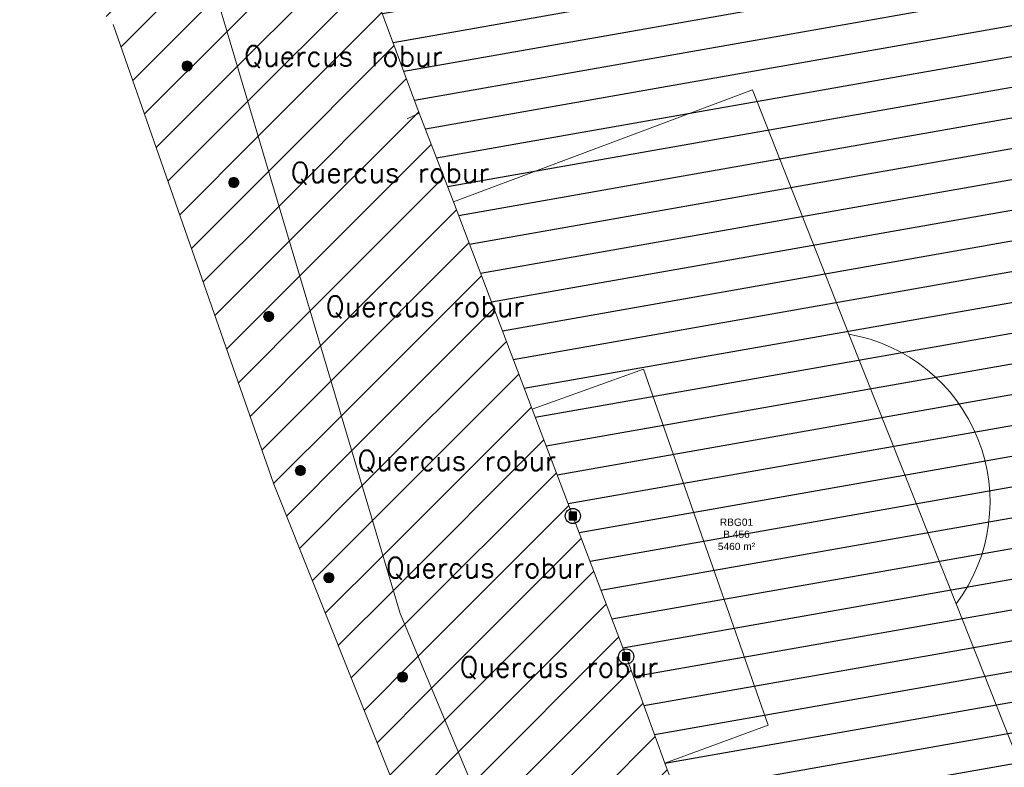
# Model space of a CAD drawing. Header units: metres. Extents: x 102852 to 107197, y 385458 to 392889.
# Tile 33 of 50: x 106669 to 106718, y 392725 to 392762. Entities that reach past the tile are written whole.
import ezdxf
from ezdxf.enums import TextEntityAlignment as Align

# ---------------------------------------------------------------- set-up
doc = ezdxf.new("R2010")
doc.units = ezdxf.units.M
for name, color, linetype, lineweight in [('0-BEPLANTING', 14, 'Continuous', 30), ('0-GRAS OM SPORTVELDEN', 2, 'Continuous', 30), ('0-GRAS SPORTVELDEN', 3, 'Continuous', 30), ('B-WE-GR-STRUIK-G', 90, 'Continuous', 13), ('B-WE-IE-MEUBILAIR_WEGMEUBILAIR-S', 7, 'Continuous', 30), ('B-WE-KG-GRENS-T18', 10, 'Continuous', 13), ('B-WE-VW-MARKERING_LANGS_STREEP_DOORGETROKKEN-G', 7, 'Continuous', 13), ('Bomen', 84, 'Continuous', 0), ('Boomsoort', 10, 'Continuous', 0), ('N-WE-IE-TERREINAFSCHEIDING_KUNSTMATIG_HEKWERK-G', 6, 'Continuous', 0), ('X-XX-AL-VERWIJZING-S', 7, 'Continuous', 30)]:
    doc.layers.add(name, color=color, linetype=linetype, lineweight=lineweight)
doc.styles.add('NLCS-ISO', font='NLCS-ISO.ttf')
doc.styles.add('NLCS-ISO-T25', font='NLCS-ISO.ttf')
doc.styles.add('Style-txt', font='txt.shx')
pattern_1 = [(45, (0, 0), (-1.122532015, 1.122532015), [])]

# ---------------------------------------------------------------- blocks, each defined once
blk = doc.blocks.new('kadata_3')
at = {"layer": 'B-WE-KG-GRENS-T18', "insert": (106704.421, 392736.055), "char_height": 0.36, "attachment_point": 5, "style": 'NLCS-ISO-T25'}
blk.add_mtext('\\fArial|b0|i0|c00|p39;RBG01\\PB 456\\P5460 m²', dxfattribs=at)
blk = doc.blocks.new('SIE-WEG_PAAL_VAST_8')
blk.add_hatch(color=256).paths.add_polyline_path([(-0.375, -0.374), (-0.375, 0.374), (0.373, 0.374), (0.373, -0.374)])
blk.add_circle((0, 0), 0.75)
blk.add_3dface([(0.373, 0.374), (-0.375, 0.374), (-0.375, -0.374), (0.373, -0.374)])
at = {"style": 'NLCS-ISO'}
blk.add_attdef('TYPE', (0, 0), '', height=1.75, dxfattribs=at)
blk = doc.blocks.new('MPOLYGON_86')
at = {"layer": 'Bomen', "flags": 128}
for points in [[(106677.033, 392759.427), (106677.002, 392759.389), (106677.418, 392759.389)], [(106677.071, 392759.458), (106677.033, 392759.427), (106677.387, 392759.427)], [(106677.033, 392759.427), (106677.387, 392759.427), (106677.418, 392759.389)], [(106677.114, 392759.481), (106677.071, 392759.458), (106677.349, 392759.458)], [(106677.071, 392759.458), (106677.349, 392759.458), (106677.387, 392759.427)], [(106677.161, 392759.495), (106677.114, 392759.481), (106677.306, 392759.481)], [(106677.114, 392759.481), (106677.306, 392759.481), (106677.349, 392759.458)], [(106677.21, 392759.5), (106677.161, 392759.495), (106677.259, 392759.495)], [(106677.161, 392759.495), (106677.259, 392759.495), (106677.306, 392759.481)], [(106676.965, 392759.299), (106676.96, 392759.25), (106677.46, 392759.25)], [(106676.96, 392759.25), (106676.965, 392759.201), (106677.455, 392759.201)], [(106676.96, 392759.25), (106677.46, 392759.25), (106677.455, 392759.201)], [(106676.979, 392759.346), (106676.965, 392759.299), (106677.455, 392759.299)], [(106676.965, 392759.299), (106677.455, 392759.299), (106677.46, 392759.25)], [(106676.965, 392759.201), (106676.979, 392759.154), (106677.441, 392759.154)], [(106676.965, 392759.201), (106677.455, 392759.201), (106677.441, 392759.154)], [(106677.002, 392759.389), (106676.979, 392759.346), (106677.441, 392759.346)], [(106676.979, 392759.346), (106677.441, 392759.346), (106677.455, 392759.299)], [(106676.979, 392759.154), (106677.002, 392759.111), (106677.418, 392759.111)], [(106676.979, 392759.154), (106677.441, 392759.154), (106677.418, 392759.111)], [(106677.002, 392759.389), (106677.418, 392759.389), (106677.441, 392759.346)], [(106677.002, 392759.111), (106677.033, 392759.073), (106677.387, 392759.073)], [(106677.002, 392759.111), (106677.418, 392759.111), (106677.387, 392759.073)], [(106677.033, 392759.073), (106677.071, 392759.042), (106677.349, 392759.042)], [(106677.033, 392759.073), (106677.387, 392759.073), (106677.349, 392759.042)], [(106677.071, 392759.042), (106677.114, 392759.019), (106677.306, 392759.019)], [(106677.071, 392759.042), (106677.349, 392759.042), (106677.306, 392759.019)], [(106677.114, 392759.019), (106677.161, 392759.005), (106677.259, 392759.005)], [(106677.114, 392759.019), (106677.306, 392759.019), (106677.259, 392759.005)], [(106677.161, 392759.005), (106677.259, 392759.005), (106677.21, 392759)]]:
    blk.add_lwpolyline(points, close=True, dxfattribs=at)
at = {"layer": 'Bomen', "color": 74, "true_color": 0x55aa00, "flags": 128}
for points in [[(106677.002, 392759.389), (106677.033, 392759.427)], [(106677.033, 392759.427), (106677.071, 392759.458)], [(106677.071, 392759.458), (106677.114, 392759.481)], [(106677.114, 392759.481), (106677.161, 392759.495)], [(106677.161, 392759.495), (106677.21, 392759.5)], [(106677.21, 392759.5), (106677.259, 392759.495)], [(106677.259, 392759.495), (106677.306, 392759.481)], [(106677.306, 392759.481), (106677.349, 392759.458)], [(106677.349, 392759.458), (106677.387, 392759.427)], [(106677.387, 392759.427), (106677.418, 392759.389)], [(106676.96, 392759.25), (106676.965, 392759.299)], [(106676.965, 392759.201), (106676.96, 392759.25)], [(106676.965, 392759.299), (106676.979, 392759.346)], [(106676.979, 392759.154), (106676.965, 392759.201)], [(106676.979, 392759.346), (106677.002, 392759.389)], [(106677.002, 392759.111), (106676.979, 392759.154)], [(106677.033, 392759.073), (106677.002, 392759.111)], [(106677.071, 392759.042), (106677.033, 392759.073)], [(106677.114, 392759.019), (106677.071, 392759.042)], [(106677.161, 392759.005), (106677.114, 392759.019)], [(106677.21, 392759), (106677.161, 392759.005)], [(106677.259, 392759.005), (106677.21, 392759)], [(106677.306, 392759.019), (106677.259, 392759.005)], [(106677.349, 392759.042), (106677.306, 392759.019)], [(106677.387, 392759.073), (106677.349, 392759.042)], [(106677.418, 392759.111), (106677.387, 392759.073)], [(106677.418, 392759.389), (106677.441, 392759.346)], [(106677.441, 392759.154), (106677.418, 392759.111)], [(106677.441, 392759.346), (106677.455, 392759.299)], [(106677.455, 392759.201), (106677.441, 392759.154)], [(106677.455, 392759.299), (106677.46, 392759.25)], [(106677.46, 392759.25), (106677.455, 392759.201)]]:
    blk.add_lwpolyline(points, dxfattribs=at)
at = {"layer": 'Bomen'}
for points in [[(106677.033, 392759.427), (106677.002, 392759.389), (106677.418, 392759.389)], [(106677.071, 392759.458), (106677.033, 392759.427), (106677.387, 392759.427)], [(106677.033, 392759.427), (106677.387, 392759.427), (106677.418, 392759.389)], [(106677.114, 392759.481), (106677.071, 392759.458), (106677.349, 392759.458)], [(106677.071, 392759.458), (106677.349, 392759.458), (106677.387, 392759.427)], [(106677.161, 392759.495), (106677.114, 392759.481), (106677.306, 392759.481)], [(106677.114, 392759.481), (106677.306, 392759.481), (106677.349, 392759.458)], [(106677.21, 392759.5), (106677.161, 392759.495), (106677.259, 392759.495)], [(106677.161, 392759.495), (106677.259, 392759.495), (106677.306, 392759.481)], [(106676.965, 392759.299), (106676.96, 392759.25), (106677.46, 392759.25)], [(106676.979, 392759.346), (106676.965, 392759.299), (106677.455, 392759.299)], [(106676.965, 392759.299), (106677.455, 392759.299), (106677.46, 392759.25)], [(106677.002, 392759.389), (106676.979, 392759.346), (106677.441, 392759.346)], [(106676.979, 392759.346), (106677.441, 392759.346), (106677.455, 392759.299)], [(106677.002, 392759.389), (106677.418, 392759.389), (106677.441, 392759.346)]]:
    blk.add_solid(points, dxfattribs=at)
at = {"layer": 'Bomen', "extrusion": (0, 0, -1)}
for points in [[(-106676.96, 392759.25), (-106676.965, 392759.201), (-106677.455, 392759.201)], [(-106676.96, 392759.25), (-106677.46, 392759.25), (-106677.455, 392759.201)], [(-106676.965, 392759.201), (-106676.979, 392759.154), (-106677.441, 392759.154)], [(-106676.965, 392759.201), (-106677.455, 392759.201), (-106677.441, 392759.154)], [(-106676.979, 392759.154), (-106677.002, 392759.111), (-106677.418, 392759.111)], [(-106676.979, 392759.154), (-106677.441, 392759.154), (-106677.418, 392759.111)], [(-106677.002, 392759.111), (-106677.033, 392759.073), (-106677.387, 392759.073)], [(-106677.002, 392759.111), (-106677.418, 392759.111), (-106677.387, 392759.073)], [(-106677.033, 392759.073), (-106677.071, 392759.042), (-106677.349, 392759.042)], [(-106677.033, 392759.073), (-106677.387, 392759.073), (-106677.349, 392759.042)], [(-106677.071, 392759.042), (-106677.114, 392759.019), (-106677.306, 392759.019)], [(-106677.071, 392759.042), (-106677.349, 392759.042), (-106677.306, 392759.019)], [(-106677.114, 392759.019), (-106677.161, 392759.005), (-106677.259, 392759.005)], [(-106677.114, 392759.019), (-106677.306, 392759.019), (-106677.259, 392759.005)], [(-106677.161, 392759.005), (-106677.259, 392759.005), (-106677.21, 392759)]]:
    blk.add_solid(points, dxfattribs=at)
blk = doc.blocks.new('MPOLYGON_94')
at = {"layer": 'Bomen', "flags": 128}
for points in [[(106682.68, 392739.422), (106682.642, 392739.391), (106682.995, 392739.391)], [(106682.723, 392739.445), (106682.68, 392739.422), (106682.958, 392739.422)], [(106682.68, 392739.422), (106682.958, 392739.422), (106682.995, 392739.391)], [(106682.77, 392739.459), (106682.723, 392739.445), (106682.914, 392739.445)], [(106682.723, 392739.445), (106682.914, 392739.445), (106682.958, 392739.422)], [(106682.819, 392739.464), (106682.77, 392739.459), (106682.867, 392739.459)], [(106682.77, 392739.459), (106682.867, 392739.459), (106682.914, 392739.445)], [(106682.573, 392739.263), (106682.569, 392739.214), (106683.069, 392739.214)], [(106682.569, 392739.214), (106682.573, 392739.165), (106683.064, 392739.165)], [(106682.569, 392739.214), (106683.069, 392739.214), (106683.064, 392739.165)], [(106682.588, 392739.31), (106682.573, 392739.263), (106683.064, 392739.263)], [(106682.573, 392739.263), (106683.064, 392739.263), (106683.069, 392739.214)], [(106682.573, 392739.165), (106682.588, 392739.118), (106683.05, 392739.118)], [(106682.573, 392739.165), (106683.064, 392739.165), (106683.05, 392739.118)], [(106682.611, 392739.353), (106682.588, 392739.31), (106683.05, 392739.31)], [(106682.588, 392739.31), (106683.05, 392739.31), (106683.064, 392739.263)], [(106682.588, 392739.118), (106682.611, 392739.075), (106683.026, 392739.075)], [(106682.588, 392739.118), (106683.05, 392739.118), (106683.026, 392739.075)], [(106682.642, 392739.391), (106682.611, 392739.353), (106683.026, 392739.353)], [(106682.611, 392739.353), (106683.026, 392739.353), (106683.05, 392739.31)], [(106682.611, 392739.075), (106682.642, 392739.037), (106682.995, 392739.037)], [(106682.611, 392739.075), (106683.026, 392739.075), (106682.995, 392739.037)], [(106682.642, 392739.391), (106682.995, 392739.391), (106683.026, 392739.353)], [(106682.642, 392739.037), (106682.68, 392739.006), (106682.958, 392739.006)], [(106682.642, 392739.037), (106682.995, 392739.037), (106682.958, 392739.006)], [(106682.68, 392739.006), (106682.723, 392738.983), (106682.914, 392738.983)], [(106682.68, 392739.006), (106682.958, 392739.006), (106682.914, 392738.983)], [(106682.723, 392738.983), (106682.77, 392738.969), (106682.867, 392738.969)], [(106682.723, 392738.983), (106682.914, 392738.983), (106682.867, 392738.969)], [(106682.77, 392738.969), (106682.867, 392738.969), (106682.819, 392738.964)]]:
    blk.add_lwpolyline(points, close=True, dxfattribs=at)
at = {"layer": 'Bomen', "color": 74, "true_color": 0x55aa00, "flags": 128}
for points in [[(106682.642, 392739.391), (106682.68, 392739.422)], [(106682.68, 392739.422), (106682.723, 392739.445)], [(106682.723, 392739.445), (106682.77, 392739.459)], [(106682.77, 392739.459), (106682.819, 392739.464)], [(106682.819, 392739.464), (106682.867, 392739.459)], [(106682.867, 392739.459), (106682.914, 392739.445)], [(106682.914, 392739.445), (106682.958, 392739.422)], [(106682.958, 392739.422), (106682.995, 392739.391)], [(106682.569, 392739.214), (106682.573, 392739.263)], [(106682.573, 392739.165), (106682.569, 392739.214)], [(106682.573, 392739.263), (106682.588, 392739.31)], [(106682.588, 392739.118), (106682.573, 392739.165)], [(106682.588, 392739.31), (106682.611, 392739.353)], [(106682.611, 392739.075), (106682.588, 392739.118)], [(106682.611, 392739.353), (106682.642, 392739.391)], [(106682.642, 392739.037), (106682.611, 392739.075)], [(106682.68, 392739.006), (106682.642, 392739.037)], [(106682.723, 392738.983), (106682.68, 392739.006)], [(106682.77, 392738.969), (106682.723, 392738.983)], [(106682.819, 392738.964), (106682.77, 392738.969)], [(106682.867, 392738.969), (106682.819, 392738.964)], [(106682.914, 392738.983), (106682.867, 392738.969)], [(106682.958, 392739.006), (106682.914, 392738.983)], [(106682.995, 392739.037), (106682.958, 392739.006)], [(106682.995, 392739.391), (106683.026, 392739.353)], [(106683.026, 392739.075), (106682.995, 392739.037)], [(106683.026, 392739.353), (106683.05, 392739.31)], [(106683.05, 392739.118), (106683.026, 392739.075)], [(106683.05, 392739.31), (106683.064, 392739.263)], [(106683.064, 392739.165), (106683.05, 392739.118)], [(106683.064, 392739.263), (106683.069, 392739.214)], [(106683.069, 392739.214), (106683.064, 392739.165)]]:
    blk.add_lwpolyline(points, dxfattribs=at)
at = {"layer": 'Bomen'}
for points in [[(106682.68, 392739.422), (106682.642, 392739.391), (106682.995, 392739.391)], [(106682.723, 392739.445), (106682.68, 392739.422), (106682.958, 392739.422)], [(106682.68, 392739.422), (106682.958, 392739.422), (106682.995, 392739.391)], [(106682.77, 392739.459), (106682.723, 392739.445), (106682.914, 392739.445)], [(106682.723, 392739.445), (106682.914, 392739.445), (106682.958, 392739.422)], [(106682.819, 392739.464), (106682.77, 392739.459), (106682.867, 392739.459)], [(106682.77, 392739.459), (106682.867, 392739.459), (106682.914, 392739.445)], [(106682.573, 392739.263), (106682.569, 392739.214), (106683.069, 392739.214)], [(106682.588, 392739.31), (106682.573, 392739.263), (106683.064, 392739.263)], [(106682.573, 392739.263), (106683.064, 392739.263), (106683.069, 392739.214)], [(106682.611, 392739.353), (106682.588, 392739.31), (106683.05, 392739.31)], [(106682.588, 392739.31), (106683.05, 392739.31), (106683.064, 392739.263)], [(106682.642, 392739.391), (106682.611, 392739.353), (106683.026, 392739.353)], [(106682.611, 392739.353), (106683.026, 392739.353), (106683.05, 392739.31)], [(106682.642, 392739.391), (106682.995, 392739.391), (106683.026, 392739.353)]]:
    blk.add_solid(points, dxfattribs=at)
at = {"layer": 'Bomen', "extrusion": (0, 0, -1)}
for points in [[(-106682.569, 392739.214), (-106682.573, 392739.165), (-106683.064, 392739.165)], [(-106682.569, 392739.214), (-106683.069, 392739.214), (-106683.064, 392739.165)], [(-106682.573, 392739.165), (-106682.588, 392739.118), (-106683.05, 392739.118)], [(-106682.573, 392739.165), (-106683.064, 392739.165), (-106683.05, 392739.118)], [(-106682.588, 392739.118), (-106682.611, 392739.075), (-106683.026, 392739.075)], [(-106682.588, 392739.118), (-106683.05, 392739.118), (-106683.026, 392739.075)], [(-106682.611, 392739.075), (-106682.642, 392739.037), (-106682.995, 392739.037)], [(-106682.611, 392739.075), (-106683.026, 392739.075), (-106682.995, 392739.037)], [(-106682.642, 392739.037), (-106682.68, 392739.006), (-106682.958, 392739.006)], [(-106682.642, 392739.037), (-106682.995, 392739.037), (-106682.958, 392739.006)], [(-106682.68, 392739.006), (-106682.723, 392738.983), (-106682.914, 392738.983)], [(-106682.68, 392739.006), (-106682.958, 392739.006), (-106682.914, 392738.983)], [(-106682.723, 392738.983), (-106682.77, 392738.969), (-106682.867, 392738.969)], [(-106682.723, 392738.983), (-106682.914, 392738.983), (-106682.867, 392738.969)], [(-106682.77, 392738.969), (-106682.867, 392738.969), (-106682.819, 392738.964)]]:
    blk.add_solid(points, dxfattribs=at)
blk = doc.blocks.new('MPOLYGON_151')
at = {"layer": 'Bomen', "flags": 128}
for points in [[(106679.289, 392753.576), (106679.275, 392753.529), (106679.765, 392753.529)], [(106679.312, 392753.619), (106679.289, 392753.576), (106679.751, 392753.576)], [(106679.289, 392753.576), (106679.751, 392753.576), (106679.765, 392753.529)], [(106679.343, 392753.657), (106679.312, 392753.619), (106679.728, 392753.619)], [(106679.312, 392753.619), (106679.728, 392753.619), (106679.751, 392753.576)], [(106679.381, 392753.688), (106679.343, 392753.657), (106679.697, 392753.657)], [(106679.343, 392753.657), (106679.697, 392753.657), (106679.728, 392753.619)], [(106679.424, 392753.711), (106679.381, 392753.688), (106679.659, 392753.688)], [(106679.381, 392753.688), (106679.659, 392753.688), (106679.697, 392753.657)], [(106679.471, 392753.725), (106679.424, 392753.711), (106679.616, 392753.711)], [(106679.424, 392753.711), (106679.616, 392753.711), (106679.659, 392753.688)], [(106679.52, 392753.73), (106679.471, 392753.725), (106679.569, 392753.725)], [(106679.471, 392753.725), (106679.569, 392753.725), (106679.616, 392753.711)], [(106679.275, 392753.529), (106679.27, 392753.48), (106679.77, 392753.48)], [(106679.27, 392753.48), (106679.275, 392753.431), (106679.765, 392753.431)], [(106679.27, 392753.48), (106679.77, 392753.48), (106679.765, 392753.431)], [(106679.275, 392753.529), (106679.765, 392753.529), (106679.77, 392753.48)], [(106679.275, 392753.431), (106679.289, 392753.384), (106679.751, 392753.384)], [(106679.275, 392753.431), (106679.765, 392753.431), (106679.751, 392753.384)], [(106679.289, 392753.384), (106679.312, 392753.341), (106679.728, 392753.341)], [(106679.289, 392753.384), (106679.751, 392753.384), (106679.728, 392753.341)], [(106679.312, 392753.341), (106679.343, 392753.303), (106679.697, 392753.303)], [(106679.312, 392753.341), (106679.728, 392753.341), (106679.697, 392753.303)], [(106679.343, 392753.303), (106679.381, 392753.272), (106679.659, 392753.272)], [(106679.343, 392753.303), (106679.697, 392753.303), (106679.659, 392753.272)], [(106679.381, 392753.272), (106679.424, 392753.249), (106679.616, 392753.249)], [(106679.381, 392753.272), (106679.659, 392753.272), (106679.616, 392753.249)], [(106679.424, 392753.249), (106679.471, 392753.235), (106679.569, 392753.235)], [(106679.424, 392753.249), (106679.616, 392753.249), (106679.569, 392753.235)], [(106679.471, 392753.235), (106679.569, 392753.235), (106679.52, 392753.23)]]:
    blk.add_lwpolyline(points, close=True, dxfattribs=at)
at = {"layer": 'Bomen', "color": 74, "true_color": 0x55aa00, "flags": 128}
for points in [[(106679.275, 392753.529), (106679.289, 392753.576)], [(106679.289, 392753.576), (106679.312, 392753.619)], [(106679.312, 392753.619), (106679.343, 392753.657)], [(106679.343, 392753.657), (106679.381, 392753.688)], [(106679.381, 392753.688), (106679.424, 392753.711)], [(106679.424, 392753.711), (106679.471, 392753.725)], [(106679.471, 392753.725), (106679.52, 392753.73)], [(106679.52, 392753.73), (106679.569, 392753.725)], [(106679.569, 392753.725), (106679.616, 392753.711)], [(106679.616, 392753.711), (106679.659, 392753.688)], [(106679.659, 392753.688), (106679.697, 392753.657)], [(106679.697, 392753.657), (106679.728, 392753.619)], [(106679.728, 392753.619), (106679.751, 392753.576)], [(106679.751, 392753.576), (106679.765, 392753.529)], [(106679.27, 392753.48), (106679.275, 392753.529)], [(106679.275, 392753.431), (106679.27, 392753.48)], [(106679.289, 392753.384), (106679.275, 392753.431)], [(106679.312, 392753.341), (106679.289, 392753.384)], [(106679.343, 392753.303), (106679.312, 392753.341)], [(106679.381, 392753.272), (106679.343, 392753.303)], [(106679.424, 392753.249), (106679.381, 392753.272)], [(106679.471, 392753.235), (106679.424, 392753.249)], [(106679.52, 392753.23), (106679.471, 392753.235)], [(106679.569, 392753.235), (106679.52, 392753.23)], [(106679.616, 392753.249), (106679.569, 392753.235)], [(106679.659, 392753.272), (106679.616, 392753.249)], [(106679.697, 392753.303), (106679.659, 392753.272)], [(106679.728, 392753.341), (106679.697, 392753.303)], [(106679.751, 392753.384), (106679.728, 392753.341)], [(106679.765, 392753.431), (106679.751, 392753.384)], [(106679.765, 392753.529), (106679.77, 392753.48)], [(106679.77, 392753.48), (106679.765, 392753.431)]]:
    blk.add_lwpolyline(points, dxfattribs=at)
at = {"layer": 'Bomen'}
for points in [[(106679.289, 392753.576), (106679.275, 392753.529), (106679.765, 392753.529)], [(106679.312, 392753.619), (106679.289, 392753.576), (106679.751, 392753.576)], [(106679.289, 392753.576), (106679.751, 392753.576), (106679.765, 392753.529)], [(106679.343, 392753.657), (106679.312, 392753.619), (106679.728, 392753.619)], [(106679.312, 392753.619), (106679.728, 392753.619), (106679.751, 392753.576)], [(106679.381, 392753.688), (106679.343, 392753.657), (106679.697, 392753.657)], [(106679.343, 392753.657), (106679.697, 392753.657), (106679.728, 392753.619)], [(106679.424, 392753.711), (106679.381, 392753.688), (106679.659, 392753.688)], [(106679.381, 392753.688), (106679.659, 392753.688), (106679.697, 392753.657)], [(106679.471, 392753.725), (106679.424, 392753.711), (106679.616, 392753.711)], [(106679.424, 392753.711), (106679.616, 392753.711), (106679.659, 392753.688)], [(106679.52, 392753.73), (106679.471, 392753.725), (106679.569, 392753.725)], [(106679.471, 392753.725), (106679.569, 392753.725), (106679.616, 392753.711)], [(106679.275, 392753.529), (106679.27, 392753.48), (106679.77, 392753.48)], [(106679.275, 392753.529), (106679.765, 392753.529), (106679.77, 392753.48)]]:
    blk.add_solid(points, dxfattribs=at)
at = {"layer": 'Bomen', "extrusion": (0, 0, -1)}
for points in [[(-106679.27, 392753.48), (-106679.275, 392753.431), (-106679.765, 392753.431)], [(-106679.27, 392753.48), (-106679.77, 392753.48), (-106679.765, 392753.431)], [(-106679.275, 392753.431), (-106679.289, 392753.384), (-106679.751, 392753.384)], [(-106679.275, 392753.431), (-106679.765, 392753.431), (-106679.751, 392753.384)], [(-106679.289, 392753.384), (-106679.312, 392753.341), (-106679.728, 392753.341)], [(-106679.289, 392753.384), (-106679.751, 392753.384), (-106679.728, 392753.341)], [(-106679.312, 392753.341), (-106679.343, 392753.303), (-106679.697, 392753.303)], [(-106679.312, 392753.341), (-106679.728, 392753.341), (-106679.697, 392753.303)], [(-106679.343, 392753.303), (-106679.381, 392753.272), (-106679.659, 392753.272)], [(-106679.343, 392753.303), (-106679.697, 392753.303), (-106679.659, 392753.272)], [(-106679.381, 392753.272), (-106679.424, 392753.249), (-106679.616, 392753.249)], [(-106679.381, 392753.272), (-106679.659, 392753.272), (-106679.616, 392753.249)], [(-106679.424, 392753.249), (-106679.471, 392753.235), (-106679.569, 392753.235)], [(-106679.424, 392753.249), (-106679.616, 392753.249), (-106679.569, 392753.235)], [(-106679.471, 392753.235), (-106679.569, 392753.235), (-106679.52, 392753.23)]]:
    blk.add_solid(points, dxfattribs=at)
blk = doc.blocks.new('MPOLYGON_152')
at = {"layer": 'Bomen', "flags": 128}
for points in [[(106681.005, 392746.899), (106681, 392746.85), (106681.5, 392746.85)], [(106681, 392746.85), (106681.005, 392746.801), (106681.495, 392746.801)], [(106681, 392746.85), (106681.5, 392746.85), (106681.495, 392746.801)], [(106681.019, 392746.946), (106681.005, 392746.899), (106681.495, 392746.899)], [(106681.005, 392746.899), (106681.495, 392746.899), (106681.5, 392746.85)], [(106681.005, 392746.801), (106681.019, 392746.754), (106681.481, 392746.754)], [(106681.005, 392746.801), (106681.495, 392746.801), (106681.481, 392746.754)], [(106681.042, 392746.989), (106681.019, 392746.946), (106681.481, 392746.946)], [(106681.019, 392746.946), (106681.481, 392746.946), (106681.495, 392746.899)], [(106681.019, 392746.754), (106681.042, 392746.711), (106681.458, 392746.711)], [(106681.019, 392746.754), (106681.481, 392746.754), (106681.458, 392746.711)], [(106681.073, 392747.027), (106681.042, 392746.989), (106681.458, 392746.989)], [(106681.042, 392746.989), (106681.458, 392746.989), (106681.481, 392746.946)], [(106681.111, 392747.058), (106681.073, 392747.027), (106681.427, 392747.027)], [(106681.073, 392747.027), (106681.427, 392747.027), (106681.458, 392746.989)], [(106681.154, 392747.081), (106681.111, 392747.058), (106681.389, 392747.058)], [(106681.111, 392747.058), (106681.389, 392747.058), (106681.427, 392747.027)], [(106681.201, 392747.095), (106681.154, 392747.081), (106681.346, 392747.081)], [(106681.154, 392747.081), (106681.346, 392747.081), (106681.389, 392747.058)], [(106681.25, 392747.1), (106681.201, 392747.095), (106681.299, 392747.095)], [(106681.201, 392747.095), (106681.299, 392747.095), (106681.346, 392747.081)], [(106681.042, 392746.711), (106681.073, 392746.673), (106681.427, 392746.673)], [(106681.042, 392746.711), (106681.458, 392746.711), (106681.427, 392746.673)], [(106681.073, 392746.673), (106681.111, 392746.642), (106681.389, 392746.642)], [(106681.073, 392746.673), (106681.427, 392746.673), (106681.389, 392746.642)], [(106681.111, 392746.642), (106681.154, 392746.619), (106681.346, 392746.619)], [(106681.111, 392746.642), (106681.389, 392746.642), (106681.346, 392746.619)], [(106681.154, 392746.619), (106681.201, 392746.605), (106681.299, 392746.605)], [(106681.154, 392746.619), (106681.346, 392746.619), (106681.299, 392746.605)], [(106681.201, 392746.605), (106681.299, 392746.605), (106681.25, 392746.6)]]:
    blk.add_lwpolyline(points, close=True, dxfattribs=at)
at = {"layer": 'Bomen', "color": 74, "true_color": 0x55aa00, "flags": 128}
for points in [[(106681, 392746.85), (106681.005, 392746.899)], [(106681.005, 392746.801), (106681, 392746.85)], [(106681.005, 392746.899), (106681.019, 392746.946)], [(106681.019, 392746.754), (106681.005, 392746.801)], [(106681.019, 392746.946), (106681.042, 392746.989)], [(106681.042, 392746.711), (106681.019, 392746.754)], [(106681.042, 392746.989), (106681.073, 392747.027)], [(106681.073, 392747.027), (106681.111, 392747.058)], [(106681.111, 392747.058), (106681.154, 392747.081)], [(106681.154, 392747.081), (106681.201, 392747.095)], [(106681.201, 392747.095), (106681.25, 392747.1)], [(106681.25, 392747.1), (106681.299, 392747.095)], [(106681.299, 392747.095), (106681.346, 392747.081)], [(106681.346, 392747.081), (106681.389, 392747.058)], [(106681.389, 392747.058), (106681.427, 392747.027)], [(106681.427, 392747.027), (106681.458, 392746.989)], [(106681.458, 392746.989), (106681.481, 392746.946)], [(106681.481, 392746.754), (106681.458, 392746.711)], [(106681.481, 392746.946), (106681.495, 392746.899)], [(106681.495, 392746.801), (106681.481, 392746.754)], [(106681.495, 392746.899), (106681.5, 392746.85)], [(106681.5, 392746.85), (106681.495, 392746.801)], [(106681.073, 392746.673), (106681.042, 392746.711)], [(106681.111, 392746.642), (106681.073, 392746.673)], [(106681.154, 392746.619), (106681.111, 392746.642)], [(106681.201, 392746.605), (106681.154, 392746.619)], [(106681.25, 392746.6), (106681.201, 392746.605)], [(106681.299, 392746.605), (106681.25, 392746.6)], [(106681.346, 392746.619), (106681.299, 392746.605)], [(106681.389, 392746.642), (106681.346, 392746.619)], [(106681.427, 392746.673), (106681.389, 392746.642)], [(106681.458, 392746.711), (106681.427, 392746.673)]]:
    blk.add_lwpolyline(points, dxfattribs=at)
at = {"layer": 'Bomen'}
for points in [[(106681.005, 392746.899), (106681, 392746.85), (106681.5, 392746.85)], [(106681.019, 392746.946), (106681.005, 392746.899), (106681.495, 392746.899)], [(106681.005, 392746.899), (106681.495, 392746.899), (106681.5, 392746.85)], [(106681.042, 392746.989), (106681.019, 392746.946), (106681.481, 392746.946)], [(106681.019, 392746.946), (106681.481, 392746.946), (106681.495, 392746.899)], [(106681.073, 392747.027), (106681.042, 392746.989), (106681.458, 392746.989)], [(106681.042, 392746.989), (106681.458, 392746.989), (106681.481, 392746.946)], [(106681.111, 392747.058), (106681.073, 392747.027), (106681.427, 392747.027)], [(106681.073, 392747.027), (106681.427, 392747.027), (106681.458, 392746.989)], [(106681.154, 392747.081), (106681.111, 392747.058), (106681.389, 392747.058)], [(106681.111, 392747.058), (106681.389, 392747.058), (106681.427, 392747.027)], [(106681.201, 392747.095), (106681.154, 392747.081), (106681.346, 392747.081)], [(106681.154, 392747.081), (106681.346, 392747.081), (106681.389, 392747.058)], [(106681.25, 392747.1), (106681.201, 392747.095), (106681.299, 392747.095)], [(106681.201, 392747.095), (106681.299, 392747.095), (106681.346, 392747.081)]]:
    blk.add_solid(points, dxfattribs=at)
at = {"layer": 'Bomen', "extrusion": (0, 0, -1)}
for points in [[(-106681, 392746.85), (-106681.005, 392746.801), (-106681.495, 392746.801)], [(-106681, 392746.85), (-106681.5, 392746.85), (-106681.495, 392746.801)], [(-106681.005, 392746.801), (-106681.019, 392746.754), (-106681.481, 392746.754)], [(-106681.005, 392746.801), (-106681.495, 392746.801), (-106681.481, 392746.754)], [(-106681.019, 392746.754), (-106681.042, 392746.711), (-106681.458, 392746.711)], [(-106681.019, 392746.754), (-106681.481, 392746.754), (-106681.458, 392746.711)], [(-106681.042, 392746.711), (-106681.073, 392746.673), (-106681.427, 392746.673)], [(-106681.042, 392746.711), (-106681.458, 392746.711), (-106681.427, 392746.673)], [(-106681.073, 392746.673), (-106681.111, 392746.642), (-106681.389, 392746.642)], [(-106681.073, 392746.673), (-106681.427, 392746.673), (-106681.389, 392746.642)], [(-106681.111, 392746.642), (-106681.154, 392746.619), (-106681.346, 392746.619)], [(-106681.111, 392746.642), (-106681.389, 392746.642), (-106681.346, 392746.619)], [(-106681.154, 392746.619), (-106681.201, 392746.605), (-106681.299, 392746.605)], [(-106681.154, 392746.619), (-106681.346, 392746.619), (-106681.299, 392746.605)], [(-106681.201, 392746.605), (-106681.299, 392746.605), (-106681.25, 392746.6)]]:
    blk.add_solid(points, dxfattribs=at)
blk = doc.blocks.new('MPOLYGON_153')
at = {"layer": 'Bomen', "flags": 128}
for points in [[(106684.024, 392734.047), (106684.001, 392734.004), (106684.463, 392734.004)], [(106684.055, 392734.085), (106684.024, 392734.047), (106684.44, 392734.047)], [(106684.024, 392734.047), (106684.44, 392734.047), (106684.463, 392734.004)], [(106684.093, 392734.116), (106684.055, 392734.085), (106684.408, 392734.085)], [(106684.055, 392734.085), (106684.408, 392734.085), (106684.44, 392734.047)], [(106684.136, 392734.139), (106684.093, 392734.116), (106684.371, 392734.116)], [(106684.093, 392734.116), (106684.371, 392734.116), (106684.408, 392734.085)], [(106684.183, 392734.153), (106684.136, 392734.139), (106684.327, 392734.139)], [(106684.136, 392734.139), (106684.327, 392734.139), (106684.371, 392734.116)], [(106684.232, 392734.158), (106684.183, 392734.153), (106684.28, 392734.153)], [(106684.183, 392734.153), (106684.28, 392734.153), (106684.327, 392734.139)], [(106683.987, 392733.957), (106683.982, 392733.908), (106684.482, 392733.908)], [(106683.982, 392733.908), (106683.987, 392733.859), (106684.477, 392733.859)], [(106683.982, 392733.908), (106684.482, 392733.908), (106684.477, 392733.859)], [(106684.001, 392734.004), (106683.987, 392733.957), (106684.477, 392733.957)], [(106683.987, 392733.957), (106684.477, 392733.957), (106684.482, 392733.908)], [(106683.987, 392733.859), (106684.001, 392733.813), (106684.463, 392733.813)], [(106683.987, 392733.859), (106684.477, 392733.859), (106684.463, 392733.813)], [(106684.001, 392734.004), (106684.463, 392734.004), (106684.477, 392733.957)], [(106684.001, 392733.813), (106684.024, 392733.769), (106684.44, 392733.769)], [(106684.001, 392733.813), (106684.463, 392733.813), (106684.44, 392733.769)], [(106684.024, 392733.769), (106684.055, 392733.731), (106684.408, 392733.731)], [(106684.024, 392733.769), (106684.44, 392733.769), (106684.408, 392733.731)], [(106684.055, 392733.731), (106684.093, 392733.7), (106684.371, 392733.7)], [(106684.055, 392733.731), (106684.408, 392733.731), (106684.371, 392733.7)], [(106684.093, 392733.7), (106684.136, 392733.677), (106684.327, 392733.677)], [(106684.093, 392733.7), (106684.371, 392733.7), (106684.327, 392733.677)], [(106684.136, 392733.677), (106684.183, 392733.663), (106684.28, 392733.663)], [(106684.136, 392733.677), (106684.327, 392733.677), (106684.28, 392733.663)], [(106684.183, 392733.663), (106684.28, 392733.663), (106684.232, 392733.658)]]:
    blk.add_lwpolyline(points, close=True, dxfattribs=at)
at = {"layer": 'Bomen', "color": 74, "true_color": 0x55aa00, "flags": 128}
for points in [[(106684.001, 392734.004), (106684.024, 392734.047)], [(106684.024, 392734.047), (106684.055, 392734.085)], [(106684.055, 392734.085), (106684.093, 392734.116)], [(106684.093, 392734.116), (106684.136, 392734.139)], [(106684.136, 392734.139), (106684.183, 392734.153)], [(106684.183, 392734.153), (106684.232, 392734.158)], [(106684.232, 392734.158), (106684.28, 392734.153)], [(106684.28, 392734.153), (106684.327, 392734.139)], [(106684.327, 392734.139), (106684.371, 392734.116)], [(106684.371, 392734.116), (106684.408, 392734.085)], [(106684.408, 392734.085), (106684.44, 392734.047)], [(106684.44, 392734.047), (106684.463, 392734.004)], [(106683.982, 392733.908), (106683.987, 392733.957)], [(106683.987, 392733.859), (106683.982, 392733.908)], [(106683.987, 392733.957), (106684.001, 392734.004)], [(106684.001, 392733.813), (106683.987, 392733.859)], [(106684.024, 392733.769), (106684.001, 392733.813)], [(106684.055, 392733.731), (106684.024, 392733.769)], [(106684.093, 392733.7), (106684.055, 392733.731)], [(106684.136, 392733.677), (106684.093, 392733.7)], [(106684.183, 392733.663), (106684.136, 392733.677)], [(106684.232, 392733.658), (106684.183, 392733.663)], [(106684.28, 392733.663), (106684.232, 392733.658)], [(106684.327, 392733.677), (106684.28, 392733.663)], [(106684.371, 392733.7), (106684.327, 392733.677)], [(106684.408, 392733.731), (106684.371, 392733.7)], [(106684.44, 392733.769), (106684.408, 392733.731)], [(106684.463, 392733.813), (106684.44, 392733.769)], [(106684.463, 392734.004), (106684.477, 392733.957)], [(106684.477, 392733.859), (106684.463, 392733.813)], [(106684.477, 392733.957), (106684.482, 392733.908)], [(106684.482, 392733.908), (106684.477, 392733.859)]]:
    blk.add_lwpolyline(points, dxfattribs=at)
at = {"layer": 'Bomen'}
for points in [[(106684.024, 392734.047), (106684.001, 392734.004), (106684.463, 392734.004)], [(106684.055, 392734.085), (106684.024, 392734.047), (106684.44, 392734.047)], [(106684.024, 392734.047), (106684.44, 392734.047), (106684.463, 392734.004)], [(106684.093, 392734.116), (106684.055, 392734.085), (106684.408, 392734.085)], [(106684.055, 392734.085), (106684.408, 392734.085), (106684.44, 392734.047)], [(106684.136, 392734.139), (106684.093, 392734.116), (106684.371, 392734.116)], [(106684.093, 392734.116), (106684.371, 392734.116), (106684.408, 392734.085)], [(106684.183, 392734.153), (106684.136, 392734.139), (106684.327, 392734.139)], [(106684.136, 392734.139), (106684.327, 392734.139), (106684.371, 392734.116)], [(106684.232, 392734.158), (106684.183, 392734.153), (106684.28, 392734.153)], [(106684.183, 392734.153), (106684.28, 392734.153), (106684.327, 392734.139)], [(106683.987, 392733.957), (106683.982, 392733.908), (106684.482, 392733.908)], [(106684.001, 392734.004), (106683.987, 392733.957), (106684.477, 392733.957)], [(106683.987, 392733.957), (106684.477, 392733.957), (106684.482, 392733.908)], [(106684.001, 392734.004), (106684.463, 392734.004), (106684.477, 392733.957)]]:
    blk.add_solid(points, dxfattribs=at)
at = {"layer": 'Bomen', "extrusion": (0, 0, -1)}
for points in [[(-106683.982, 392733.908), (-106683.987, 392733.859), (-106684.477, 392733.859)], [(-106683.982, 392733.908), (-106684.482, 392733.908), (-106684.477, 392733.859)], [(-106683.987, 392733.859), (-106684.001, 392733.813), (-106684.463, 392733.813)], [(-106683.987, 392733.859), (-106684.477, 392733.859), (-106684.463, 392733.813)], [(-106684.001, 392733.813), (-106684.024, 392733.769), (-106684.44, 392733.769)], [(-106684.001, 392733.813), (-106684.463, 392733.813), (-106684.44, 392733.769)], [(-106684.024, 392733.769), (-106684.055, 392733.731), (-106684.408, 392733.731)], [(-106684.024, 392733.769), (-106684.44, 392733.769), (-106684.408, 392733.731)], [(-106684.055, 392733.731), (-106684.093, 392733.7), (-106684.371, 392733.7)], [(-106684.055, 392733.731), (-106684.408, 392733.731), (-106684.371, 392733.7)], [(-106684.093, 392733.7), (-106684.136, 392733.677), (-106684.327, 392733.677)], [(-106684.093, 392733.7), (-106684.371, 392733.7), (-106684.327, 392733.677)], [(-106684.136, 392733.677), (-106684.183, 392733.663), (-106684.28, 392733.663)], [(-106684.136, 392733.677), (-106684.327, 392733.677), (-106684.28, 392733.663)], [(-106684.183, 392733.663), (-106684.28, 392733.663), (-106684.232, 392733.658)]]:
    blk.add_solid(points, dxfattribs=at)
blk = doc.blocks.new('MPOLYGON_154')
at = {"layer": 'Bomen', "flags": 128}
for points in [[(106687.703, 392729.167), (106687.672, 392729.129), (106688.088, 392729.129)], [(106687.741, 392729.198), (106687.703, 392729.167), (106688.057, 392729.167)], [(106687.703, 392729.167), (106688.057, 392729.167), (106688.088, 392729.129)], [(106687.784, 392729.221), (106687.741, 392729.198), (106688.019, 392729.198)], [(106687.741, 392729.198), (106688.019, 392729.198), (106688.057, 392729.167)], [(106687.831, 392729.235), (106687.784, 392729.221), (106687.976, 392729.221)], [(106687.784, 392729.221), (106687.976, 392729.221), (106688.019, 392729.198)], [(106687.88, 392729.24), (106687.831, 392729.235), (106687.929, 392729.235)], [(106687.831, 392729.235), (106687.929, 392729.235), (106687.976, 392729.221)], [(106687.635, 392729.039), (106687.63, 392728.99), (106688.13, 392728.99)], [(106687.63, 392728.99), (106687.635, 392728.941), (106688.125, 392728.941)], [(106687.63, 392728.99), (106688.13, 392728.99), (106688.125, 392728.941)], [(106687.649, 392729.086), (106687.635, 392729.039), (106688.125, 392729.039)], [(106687.635, 392729.039), (106688.125, 392729.039), (106688.13, 392728.99)], [(106687.635, 392728.941), (106687.649, 392728.894), (106688.111, 392728.894)], [(106687.635, 392728.941), (106688.125, 392728.941), (106688.111, 392728.894)], [(106687.672, 392729.129), (106687.649, 392729.086), (106688.111, 392729.086)], [(106687.649, 392729.086), (106688.111, 392729.086), (106688.125, 392729.039)], [(106687.649, 392728.894), (106687.672, 392728.851), (106688.088, 392728.851)], [(106687.649, 392728.894), (106688.111, 392728.894), (106688.088, 392728.851)], [(106687.672, 392729.129), (106688.088, 392729.129), (106688.111, 392729.086)], [(106687.672, 392728.851), (106687.703, 392728.813), (106688.057, 392728.813)], [(106687.672, 392728.851), (106688.088, 392728.851), (106688.057, 392728.813)], [(106687.703, 392728.813), (106687.741, 392728.782), (106688.019, 392728.782)], [(106687.703, 392728.813), (106688.057, 392728.813), (106688.019, 392728.782)], [(106687.741, 392728.782), (106687.784, 392728.759), (106687.976, 392728.759)], [(106687.741, 392728.782), (106688.019, 392728.782), (106687.976, 392728.759)], [(106687.784, 392728.759), (106687.831, 392728.745), (106687.929, 392728.745)], [(106687.784, 392728.759), (106687.976, 392728.759), (106687.929, 392728.745)], [(106687.831, 392728.745), (106687.929, 392728.745), (106687.88, 392728.74)]]:
    blk.add_lwpolyline(points, close=True, dxfattribs=at)
at = {"layer": 'Bomen', "color": 74, "true_color": 0x55aa00, "flags": 128}
for points in [[(106687.672, 392729.129), (106687.703, 392729.167)], [(106687.703, 392729.167), (106687.741, 392729.198)], [(106687.741, 392729.198), (106687.784, 392729.221)], [(106687.784, 392729.221), (106687.831, 392729.235)], [(106687.831, 392729.235), (106687.88, 392729.24)], [(106687.88, 392729.24), (106687.929, 392729.235)], [(106687.929, 392729.235), (106687.976, 392729.221)], [(106687.976, 392729.221), (106688.019, 392729.198)], [(106688.019, 392729.198), (106688.057, 392729.167)], [(106688.057, 392729.167), (106688.088, 392729.129)], [(106687.63, 392728.99), (106687.635, 392729.039)], [(106687.635, 392728.941), (106687.63, 392728.99)], [(106687.635, 392729.039), (106687.649, 392729.086)], [(106687.649, 392728.894), (106687.635, 392728.941)], [(106687.649, 392729.086), (106687.672, 392729.129)], [(106687.672, 392728.851), (106687.649, 392728.894)], [(106687.703, 392728.813), (106687.672, 392728.851)], [(106687.741, 392728.782), (106687.703, 392728.813)], [(106687.784, 392728.759), (106687.741, 392728.782)], [(106687.831, 392728.745), (106687.784, 392728.759)], [(106687.88, 392728.74), (106687.831, 392728.745)], [(106687.929, 392728.745), (106687.88, 392728.74)], [(106687.976, 392728.759), (106687.929, 392728.745)], [(106688.019, 392728.782), (106687.976, 392728.759)], [(106688.057, 392728.813), (106688.019, 392728.782)], [(106688.088, 392728.851), (106688.057, 392728.813)], [(106688.088, 392729.129), (106688.111, 392729.086)], [(106688.111, 392728.894), (106688.088, 392728.851)], [(106688.111, 392729.086), (106688.125, 392729.039)], [(106688.125, 392728.941), (106688.111, 392728.894)], [(106688.125, 392729.039), (106688.13, 392728.99)], [(106688.13, 392728.99), (106688.125, 392728.941)]]:
    blk.add_lwpolyline(points, dxfattribs=at)
at = {"layer": 'Bomen'}
for points in [[(106687.703, 392729.167), (106687.672, 392729.129), (106688.088, 392729.129)], [(106687.741, 392729.198), (106687.703, 392729.167), (106688.057, 392729.167)], [(106687.703, 392729.167), (106688.057, 392729.167), (106688.088, 392729.129)], [(106687.784, 392729.221), (106687.741, 392729.198), (106688.019, 392729.198)], [(106687.741, 392729.198), (106688.019, 392729.198), (106688.057, 392729.167)], [(106687.831, 392729.235), (106687.784, 392729.221), (106687.976, 392729.221)], [(106687.784, 392729.221), (106687.976, 392729.221), (106688.019, 392729.198)], [(106687.88, 392729.24), (106687.831, 392729.235), (106687.929, 392729.235)], [(106687.831, 392729.235), (106687.929, 392729.235), (106687.976, 392729.221)], [(106687.635, 392729.039), (106687.63, 392728.99), (106688.13, 392728.99)], [(106687.649, 392729.086), (106687.635, 392729.039), (106688.125, 392729.039)], [(106687.635, 392729.039), (106688.125, 392729.039), (106688.13, 392728.99)], [(106687.672, 392729.129), (106687.649, 392729.086), (106688.111, 392729.086)], [(106687.649, 392729.086), (106688.111, 392729.086), (106688.125, 392729.039)], [(106687.672, 392729.129), (106688.088, 392729.129), (106688.111, 392729.086)]]:
    blk.add_solid(points, dxfattribs=at)
at = {"layer": 'Bomen', "extrusion": (0, 0, -1)}
for points in [[(-106687.63, 392728.99), (-106687.635, 392728.941), (-106688.125, 392728.941)], [(-106687.63, 392728.99), (-106688.13, 392728.99), (-106688.125, 392728.941)], [(-106687.635, 392728.941), (-106687.649, 392728.894), (-106688.111, 392728.894)], [(-106687.635, 392728.941), (-106688.125, 392728.941), (-106688.111, 392728.894)], [(-106687.649, 392728.894), (-106687.672, 392728.851), (-106688.088, 392728.851)], [(-106687.649, 392728.894), (-106688.111, 392728.894), (-106688.088, 392728.851)], [(-106687.672, 392728.851), (-106687.703, 392728.813), (-106688.057, 392728.813)], [(-106687.672, 392728.851), (-106688.088, 392728.851), (-106688.057, 392728.813)], [(-106687.703, 392728.813), (-106687.741, 392728.782), (-106688.019, 392728.782)], [(-106687.703, 392728.813), (-106688.057, 392728.813), (-106688.019, 392728.782)], [(-106687.741, 392728.782), (-106687.784, 392728.759), (-106687.976, 392728.759)], [(-106687.741, 392728.782), (-106688.019, 392728.782), (-106687.976, 392728.759)], [(-106687.784, 392728.759), (-106687.831, 392728.745), (-106687.929, 392728.745)], [(-106687.784, 392728.759), (-106687.976, 392728.759), (-106687.929, 392728.745)], [(-106687.831, 392728.745), (-106687.929, 392728.745), (-106687.88, 392728.74)]]:
    blk.add_solid(points, dxfattribs=at)

msp = doc.modelspace()

# ---------------------------------------------------------------- hatches: boundary and pattern name
at = {"layer": '0-BEPLANTING'}
h = msp.add_hatch(dxfattribs=at)
h.set_pattern_fill('ANSI31', color=256, scale=0.1, pattern_type=2)
h.set_pattern_definition(pattern_1)
h.paths.add_polyline_path([(106751.294, 392706.191), (106748.92, 392708.225), (106745.198, 392706.831), (106711.916, 392695.763), (106712.425, 392693.79), (106743.077, 392704.287), (106743.987, 392700.627), (106749.044, 392701.879)])
h.paths.add_polyline_path([(106750.336, 392796.22), (106770.605, 392802.885), (106783.282, 392807.352), (106795.756, 392773.489), (106809.907, 392735.704), (106810.942, 392731.627), (106811.77, 392731.029), (106813.307, 392731.567), (106818.458, 392729.318), (106823.945, 392731.502), (106824.328, 392732.469), (106821.773, 392736.895), (106819.665, 392735.604), (106813.471, 392745.713), (106810.77, 392747.032), (106809.975, 392749.306), (106796.793, 392786.125), (106786.708, 392814.411), (106749.753, 392804.113), (106723.938, 392796.984), (106718.5, 392794.827), (106695.383, 392782.156), (106679.784, 392773.24), (106669.204, 392766.99), (106668.917, 392766.585), (106673.555, 392761.303), (106681.502, 392738.535), (106694.251, 392706.63), (106699.531, 392694.187), (106701.324, 392693.036), (106703.39, 392692.383), (106704.732, 392692.168), (106704.996, 392692.135), (106704.006, 392694.268), (106699.159, 392705.277), (106694.869, 392715.534), (106693.055, 392719.506), (106687.767, 392732.143), (106678.159, 392764.438), (106677.961, 392766.355), (106678.327, 392767.613), (106679.797, 392768.804), (106681.808, 392769.96), (106706.489, 392780.282), (106716.079, 392784.024)])
at = {"layer": '0-GRAS OM SPORTVELDEN', "ltscale": 0.2}
h = msp.add_hatch(dxfattribs=at)
h.set_pattern_fill('ANSI31', color=256, scale=0.1, pattern_type=2)
h.set_pattern_definition(pattern_1)
h.paths.add_polyline_path([(106878.029, 392679.912), (106870.381, 392690.747), (106869.459, 392690.839), (106868.686, 392691.643), (106868.327, 392692.47), (106865.156, 392691.094), (106865.504, 392690.129), (106863.231, 392686.183), (106859.735, 392679.89), (106859.205, 392679.325), (106858.636, 392679.495), (106853.834, 392684.278), (106853.119, 392683.775), (106850.182, 392681.965), (106853.729, 392679.611), (106856.758, 392677.851), (106857.374, 392677.049), (106856.209, 392675.55), (106850.787, 392671.119), (106844.104, 392665.469), (106838.319, 392660.408), (106835.893, 392658.647), (106834.958, 392658.478), (106834.306, 392658.896), (106835.617, 392657.116), (106819.412, 392645.124), (106817.366, 392647.954), (106816.834, 392647.51), (106822.125, 392640.788), (106854.597, 392663.978), (106875.812, 392636.976), (106876.686, 392635.854), (106877.718, 392634.355), (106897.151, 392606.396), (106899.026, 392609.273), (106898.248, 392609.258), (106885.56, 392627.779), (106870.294, 392648.742), (106858.145, 392666.472), (106857.585, 392668.026), (106857.857, 392669.198), (106858.522, 392669.857), (106859.777, 392670.144), (106860.833, 392669.697), (106867.571, 392672.46), (106868.349, 392673.079)])
h.paths.add_polyline_path([(106783.282, 392807.352), (106770.605, 392802.885), (106750.336, 392796.22), (106716.079, 392784.024), (106706.489, 392780.282), (106681.808, 392769.96), (106679.797, 392768.804), (106678.327, 392767.613), (106677.961, 392766.355), (106678.159, 392764.438), (106687.767, 392732.143), (106693.055, 392719.506), (106694.869, 392715.534), (106699.159, 392705.277), (106704.006, 392694.268), (106704.996, 392692.135), (106706.502, 392691.944), (106712.425, 392693.79), (106711.916, 392695.763), (106745.198, 392706.831), (106748.92, 392708.225), (106751.294, 392706.191), (106751.867, 392707.288), (106751.408, 392708.827), (106750.066, 392712.651), (106753.144, 392713.76), (106753.785, 392711.555), (106754.368, 392711.636), (106756.216, 392710.395), (106794.463, 392722.227), (106799.421, 392721.742), (106801.62, 392722.617), (106801.357, 392723.277), (106805.08, 392724.901), (106805.371, 392724.11), (106811.863, 392726.694), (106811.59, 392727.38), (106815.51, 392728.981), (106815.797, 392728.259), (106818.458, 392729.318), (106813.307, 392731.567), (106811.77, 392731.029), (106810.942, 392731.627), (106809.907, 392735.704), (106795.756, 392773.489)])
h.paths.add_polyline_path([(106732.769, 392781.491), (106778.618, 392798.264), (106779.48, 392798.582), (106779.82, 392797.693), (106782.183, 392791.426), (106783.799, 392787.008), (106783.788, 392787.004), (106787.535, 392776.906), (106789.592, 392771.212), (106792.203, 392764.247), (106794.163, 392759), (106797.971, 392748.635), (106801.998, 392737.87), (106802.296, 392737.063), (106801.398, 392736.678), (106794.575, 392734.145), (106755.487, 392719.894), (106716.599, 392705.515), (106709.888, 392703.092), (106709.083, 392702.8), (106708.738, 392703.714), (106706.234, 392710.314), (106704.769, 392714.291), (106700.876, 392724.717), (106698.957, 392730.007), (106696.315, 392736.964), (106694.302, 392742.256), (106690.4, 392752.52), (106688.71, 392756.912), (106686.211, 392763.655), (106685.858, 392764.491), (106686.783, 392764.899)], flags=17)
h.paths.add_polyline_path([(106718.394, 392780.934), (106721.992, 392782.301), (106722.541, 392780.774), (106718.95, 392779.454)], flags=17)
h.paths.add_polyline_path([(106740.646, 392789.121), (106744.291, 392790.447), (106744.828, 392789.007), (106741.183, 392787.681)], flags=17)
h.paths.add_polyline_path([(106780.453, 392720.33), (106809.983, 392731.852), (106810.31, 392731.015), (106780.889, 392719.221)], flags=17)
at = {"layer": '0-GRAS SPORTVELDEN'}
h = msp.add_hatch(dxfattribs=at)
h.set_pattern_fill('HATCH', color=256, scale=0.1, style=0, pattern_type=2)
h.set_pattern_definition([(10, (106775.7352, 392736.391), (-0.260472, 1.477212), [])])
h.paths.add_polyline_path([(106778.618, 392798.264), (106732.769, 392781.491), (106686.783, 392764.899), (106686.211, 392763.655), (106688.71, 392756.912), (106690.4, 392752.52), (106694.302, 392742.256), (106696.315, 392736.964), (106698.957, 392730.007), (106700.876, 392724.717), (106704.769, 392714.291), (106706.234, 392710.314), (106708.738, 392703.714), (106709.888, 392703.092), (106716.599, 392705.515), (106755.487, 392719.894), (106794.575, 392734.145), (106801.398, 392736.678), (106801.998, 392737.87), (106797.971, 392748.635), (106794.163, 392759), (106792.203, 392764.247), (106789.592, 392771.212), (106787.535, 392776.906), (106783.788, 392787.004), (106783.799, 392787.008), (106782.183, 392791.426), (106779.82, 392797.693)])

# ---------------------------------------------------------------- linework, layer by layer
at = {"layer": 'B-WE-GR-STRUIK-G', "flags": 128}
msp.add_lwpolyline([(106704.996, 392692.135), (106704.996, 392692.135), (106704.006, 392694.268), (106699.159, 392705.277), (106694.869, 392715.534), (106693.055, 392719.506), (106687.767, 392732.143), (106678.159, 392764.438), (106677.961, 392766.355), (106678.327, 392767.613), (106679.797, 392768.804), (106681.808, 392769.96), (106706.489, 392780.282), (106716.079, 392784.024), (106750.336, 392796.22), (106770.605, 392802.885), (106783.282, 392807.352), (106795.756, 392773.489), (106809.907, 392735.704), (106810.942, 392731.627), (106811.77, 392731.029), (106813.307, 392731.567), (106818.457, 392729.318)], dxfattribs=at)
at = {"layer": 'B-WE-VW-MARKERING_LANGS_STREEP_DOORGETROKKEN-G', "flags": 128}
for points in [[(106755.487, 392719.894), (106716.599, 392705.515), (106709.888, 392703.092), (106709.083, 392702.8), (106708.738, 392703.714), (106706.234, 392710.314), (106704.769, 392714.291), (106700.876, 392724.717), (106698.957, 392730.007), (106696.315, 392736.964), (106694.302, 392742.256), (106690.4, 392752.52), (106688.71, 392756.912), (106686.211, 392763.655), (106685.858, 392764.491), (106686.783, 392764.899), (106732.769, 392781.491)], [(106704.769, 392714.291), (106720.303, 392719.979), (106715.301, 392732.612), (106709.983, 392745.971), (106705.219, 392758.067), (106690.4, 392752.52)], [(106688.71, 392756.912), (106688.108, 392756.627)], [(106700.876, 392724.717), (106705.992, 392726.613), (106699.811, 392744.234), (106694.302, 392742.256)]]:
    msp.add_lwpolyline(points, dxfattribs=at)
at = {"layer": 'B-WE-VW-MARKERING_LANGS_STREEP_DOORGETROKKEN-G'}
msp.add_arc((106708.551, 392737.663), 8.431, 323.193, 80.2204, dxfattribs=at)
at = {"layer": 'N-WE-IE-TERREINAFSCHEIDING_KUNSTMATIG_HEKWERK-G', "flags": 128}
msp.add_lwpolyline([(106743.987, 392700.627), (106743.077, 392704.287), (106712.425, 392693.79), (106706.502, 392691.944), (106704.732, 392692.168), (106703.39, 392692.383), (106701.324, 392693.036), (106699.531, 392694.187), (106694.251, 392706.63), (106681.502, 392738.535), (106673.555, 392761.303)], dxfattribs=at)

# ---------------------------------------------------------------- block references
at = {"layer": 'B-WE-IE-MEUBILAIR_WEGMEUBILAIR-S', "xscale": 0.5, "yscale": 0.5, "zscale": 0.5, "rotation": 360}
for p in [(106696.315, 392736.964), (106698.957, 392730.007)]:
    msp.add_blockref('SIE-WEG_PAAL_VAST_8', p, dxfattribs=at)
at = {"layer": 'Bomen', "rotation": 360}
for name in ['MPOLYGON_86', 'MPOLYGON_151', 'MPOLYGON_152', 'MPOLYGON_94', 'MPOLYGON_153', 'MPOLYGON_154']:
    msp.add_blockref(name, (0, 0, 0.134), dxfattribs=at)
at = {"layer": 'X-XX-AL-VERWIJZING-S', "rotation": 360}
msp.add_blockref('kadata_3', (0, 0), dxfattribs=at)

# ---------------------------------------------------------------- texts
at = {"layer": 'Boomsoort', "color": 7, "style": 'Style-txt'}
for p in [(106689.877, 392759.25, 0.134), (106692.187, 392753.48, 0.134), (106693.917, 392746.85, 0.134), (106695.485, 392739.214, 0.134), (106696.898, 392733.908, 0.134), (106700.547, 392728.99, 0.134)]:
    msp.add_text('Quercus robur', height=1, dxfattribs=at).set_placement(p, align=Align.RIGHT)

doc.saveas('drawing.dxf')
